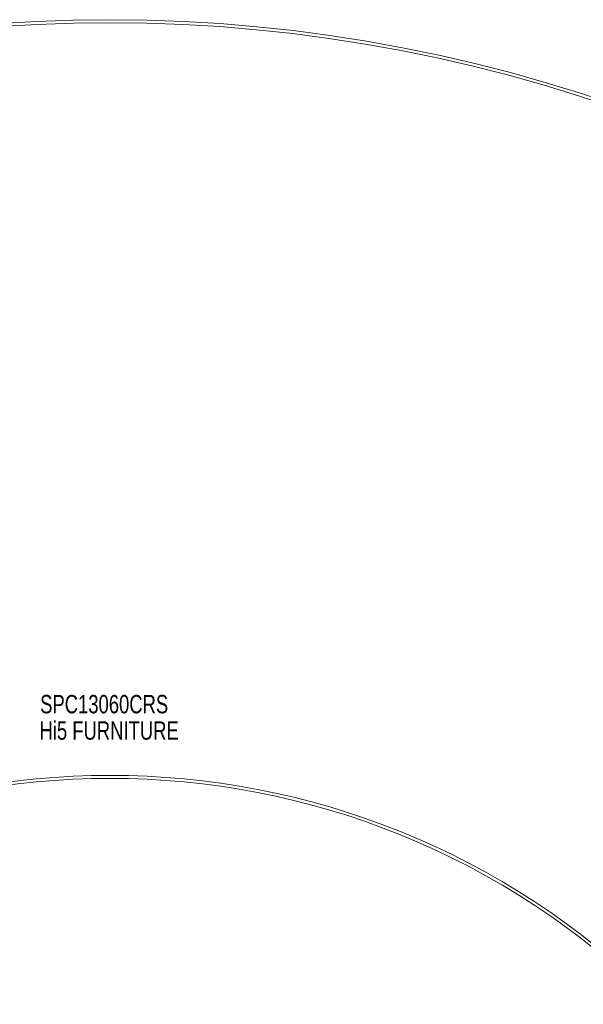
# Model space of a CAD drawing. Header units: inches. Extents: x 0.8 to 85.7, y 21.3 to 60.
# Tile 4 of 6: x 39.7 to 61.8, y 21.3 to 60. Entities that reach past the tile are written whole.
import ezdxf

# ---------------------------------------------------------------- set-up
doc = ezdxf.new("R2010")
doc.units = ezdxf.units.IN
doc.header["$MEASUREMENT"] = 0
doc.linetypes.add('SLD-Solid', pattern=[0])
doc.layers.add('HI5-SYMBOLTEXT', color=5, linetype='SLD-Solid')
doc.styles.add('SLDTEXTSTYLE0', font='TXT', dxfattribs={"width": 0.75})

# ---------------------------------------------------------------- blocks, each defined once
blk = doc.blocks.new('SW_NOTE_0')
at = {"layer": 'HI5-SYMBOLTEXT', "color": 0, "char_height": 0.72, "attachment_point": 1, "style": 'SLDTEXTSTYLE0'}
for s, insert in [('SPC13060CRS', (0, 0.928)), ('Hi5 FURNITURE', (-0.025, -0.107))]:
    blk.add_mtext(s, dxfattribs=dict(at, insert=insert))

msp = doc.modelspace()

# ---------------------------------------------------------------- linework, layer by layer
at = {"color": 7, "linetype": 'SLD-Solid', "lineweight": 15}
for radius, start, end in [(60, 45, 135), (59.882, 45.11301, 134.88699), (59.882, 45.11301, 134.88699), (30.368, 45.2228, 134.7772), (30.368, 45.2228, 134.7772), (30.25, 45, 135)]:
    msp.add_arc((43.23, -0.041), radius, start, end, dxfattribs=at)

# ---------------------------------------------------------------- block references
at = {"layer": 'HI5-SYMBOLTEXT', "color": 5}
msp.add_blockref('SW_NOTE_0', (40.488, 32.552), dxfattribs=at)

doc.saveas('drawing.dxf')
